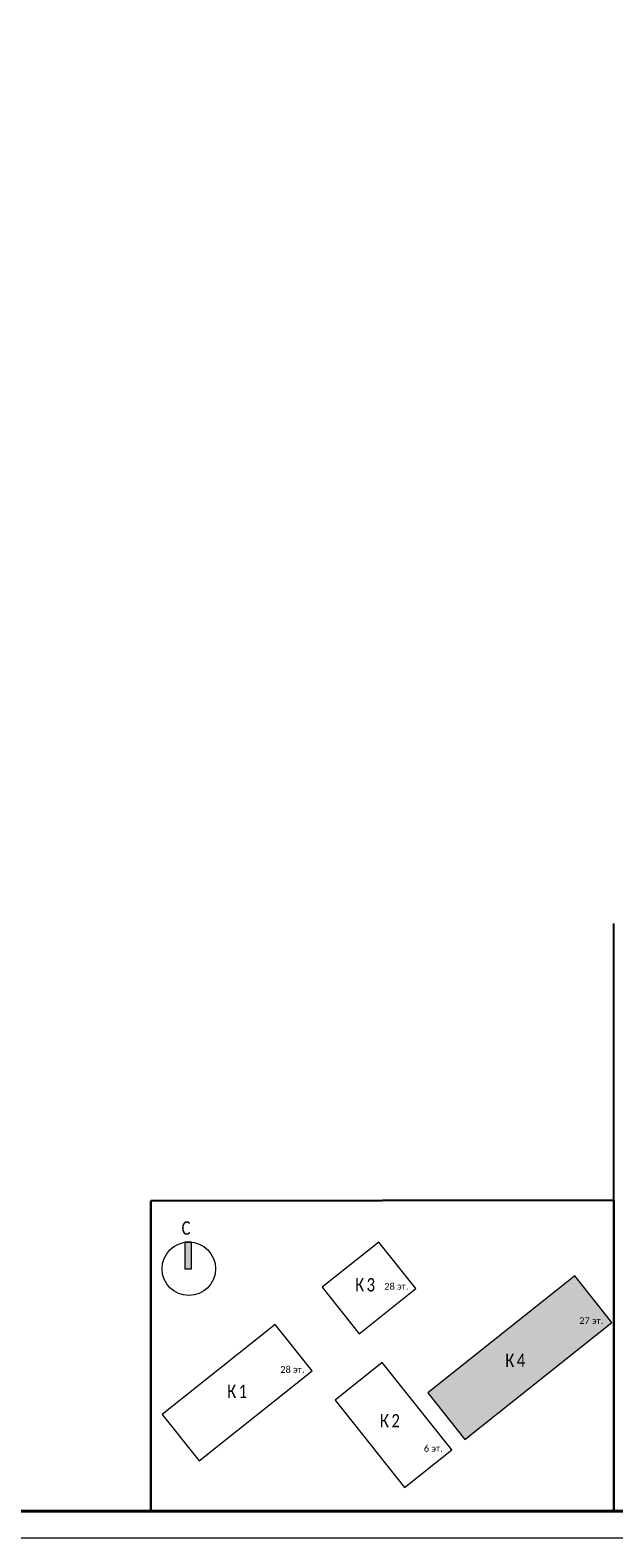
# Model space of a CAD drawing. Header units: millimetres. Extents: x -816133 to 919604, y 87941 to 147341.
# Tile 250 of 256: x 163146 to 174067, y 87941 to 116165. Entities that reach past the tile are written whole.
import ezdxf

# ---------------------------------------------------------------- set-up
doc = ezdxf.new("R2010")
doc.units = ezdxf.units.MM
doc.layers.get('Defpoints').update_dxf_attribs({"color": 252})
doc.layers.add('Типовые аннотации', color=252, linetype='Continuous', lineweight=5)
doc.layers.add('формат', color=250, linetype='Continuous')
doc.styles.add('Arial', font='arial.ttf', dxfattribs={"width": 0.9, "height": 699.9999999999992})
doc.styles.add('Calibri Light_10', font='calibril.ttf', dxfattribs={"height": 1})
doc.styles.add('Calibri Light_9', font='isocpeur.ttf', dxfattribs={"width": 0.8, "height": 2})

# ---------------------------------------------------------------- blocks, each defined once
blk = doc.blocks.new('*U1162')
at = {"color": 0, "lineweight": 0}
blk.add_lwpolyline([(-841, 3.464264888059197e-14), (6.661338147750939e-14, 6.661338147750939e-14), (-1.377945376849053e-14, 594.0000000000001), (-841.0000000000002, 594.0000000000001)], close=True, dxfattribs=at)
at = {"lineweight": 40}
blk.add_lwpolyline([(-821, 5.000000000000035), (-4.999999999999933, 5.000000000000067), (-5.000000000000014, 589.0000000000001), (-821.0000000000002, 589.0000000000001)], close=True, dxfattribs=at)
at = {"style": 'Arial', "width": 0.9, "flags": 8}
blk.add_attdef('FORMAT', (-36.87188609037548, 1.257088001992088), '', height=2.8, dxfattribs=at)
blk = doc.blocks.new('0_AS_SLK8_BUG_2000 - 0_AS_SLK8_BUG_2000-4294039-Надземная часть_ Корпус 4_ План 1 этажа на отм__0_050_ 0_000_0-0_090_-0_300_-0_450')
at = {"layer": 'Типовые аннотации'}
blk.add_hatch(color=256, dxfattribs=at).paths.add_polyline_path([(-64.89341031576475, 34.73339586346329), (-65.89341031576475, 34.73339586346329), (-65.89341031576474, 38.73339586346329), (-64.89341031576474, 38.73339586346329)])
at = {"layer": 'Типовые аннотации', "true_color": 0xc0c0c0}
blk.add_hatch(color=9, dxfattribs=at).paths.add_polyline_path([(-29.50047435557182, 16.15685182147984), (-7.517170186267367, 33.65954697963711), (-1.973611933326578, 26.69686345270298), (-23.95691610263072, 9.194168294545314)])
at = {"layer": 'Типовые аннотации'}
for p, q in [((-64.89341031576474, 38.73339586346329), (-65.89341031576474, 38.73339586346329)), ((-65.89341031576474, 38.73339586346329), (-65.89341031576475, 34.73339586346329)), ((-64.89341031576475, 34.73339586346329), (-64.89341031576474, 38.73339586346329)), ((-65.89341031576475, 34.73339586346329), (-64.89341031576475, 34.73339586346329)), ((-7.517170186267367, 33.65954697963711), (-29.50047435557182, 16.15685182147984)), ((-1.973611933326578, 26.69686345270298), (-7.517170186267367, 33.65954697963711)), ((-23.95691610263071, 9.194168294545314), (-1.973611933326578, 26.69686345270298)), ((-29.50047435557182, 16.15685182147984), (-23.95691610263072, 9.194168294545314))]:
    blk.add_line(p, q, dxfattribs=at)
at = {"layer": 'Типовые аннотации', "color": 8, "true_color": 0x808080}
for p, q in [((-36.8660808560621, 38.73339586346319), (-45.35429616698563, 31.97523776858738)), ((-31.32252260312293, 31.77071233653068), (-36.8660808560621, 38.73339586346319)), ((-45.35429616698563, 31.97523776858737), (-39.81073791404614, 25.012554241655)), ((-39.81073791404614, 25.012554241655), (-31.32252260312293, 31.77071233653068)), ((-7.517170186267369, 33.65954697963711), (-29.50047435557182, 16.15685182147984)), ((-1.973611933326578, 26.69686345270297), (-7.517170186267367, 33.65954697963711)), ((-52.35609507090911, 26.40053658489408), (-69.29341031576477, 12.91536332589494)), ((-46.8125368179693, 19.4378530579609), (-52.35609507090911, 26.40053658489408)), ((-23.95691610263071, 9.194168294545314), (-1.973611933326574, 26.69686345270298)), ((-36.33025549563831, 20.72135777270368), (-43.4102876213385, 15.08436876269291)), ((-25.91272608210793, 7.636989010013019), (-36.33025549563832, 20.72135777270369)), ((-63.7498520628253, 5.952679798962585), (-46.8125368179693, 19.4378530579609)), ((-29.50047435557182, 16.15685182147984), (-23.95691610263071, 9.194168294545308)), ((-43.4102876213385, 15.08436876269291), (-32.99275820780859, 2.000000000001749)), ((-69.29341031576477, 12.91536332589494), (-63.7498520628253, 5.952679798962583)), ((-32.9927582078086, 2.000000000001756), (-25.91272608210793, 7.63698901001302))]:
    blk.add_line(p, q, dxfattribs=at)
at = {"layer": 'Типовые аннотации'}
blk.add_circle((-65.29341031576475, 34.73339586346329), 3.999999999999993, dxfattribs=at)
at = {"layer": 'Типовые аннотации', "attachment_point": 1}
for s, insert, char_height, width, style in [('\\fCalibri Light|b0|i0|c204|p34|;C', (-66.37824129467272, 41.84007573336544), 2, 2.0843875, 'Calibri Light_9'), ('27 ', (-6.864468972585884, 27.4772806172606), 1, 2.32489375, 'Calibri Light_10'), ('эт', (-4.946239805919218, 27.4772806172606), 1, 1.603375, 'Calibri Light_10'), ('\\fCalibri Light|b0|i0|c204|p34|;.', (-3.623323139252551, 27.4772806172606), 1, 0.4810124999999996, 'Calibri Light_10'), ('\\fCalibri Light|b0|i0|c204|p34|;К', (-17.92569001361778, 22.00657472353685), 2, 2.0843875, 'Calibri Light_9'), ('\\fCalibri Light|b0|i0|c204|p34|;4', (-16.20589834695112, 22.00657472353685), 2, 1.92405, 'Calibri Light_9')]:
    blk.add_mtext(s, dxfattribs=dict(at, insert=insert, char_height=char_height, width=width, style=style))
at = {"layer": 'Типовые аннотации', "color": 8, "true_color": 0x808080, "attachment_point": 1}
for s, insert, char_height, width, style in [('\\fCalibri Light|b0|i0|c204|p34|;К', (-40.39984909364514, 33.33828071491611), 2, 2.0843875, 'Calibri Light_9'), ('\\fCalibri Light|b0|i0|c204|p34|;3', (-38.68005742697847, 33.33828071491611), 2, 1.92405, 'Calibri Light_9'), ('28 ', (-36.04619677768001, 32.60764187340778), 1, 2.32489375, 'Calibri Light_10'), ('эт', (-34.12796761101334, 32.60764187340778), 1, 1.603375, 'Calibri Light_10'), ('\\fCalibri Light|b0|i0|c204|p34|;.', (-32.80505094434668, 32.60764187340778), 1, 0.4810124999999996, 'Calibri Light_10'), ('27 ', (-6.864468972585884, 27.4772806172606), 1, 2.32489375, 'Calibri Light_10'), ('эт', (-4.946239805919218, 27.4772806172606), 1, 1.603375, 'Calibri Light_10'), ('\\fCalibri Light|b0|i0|c204|p34|;.', (-3.623323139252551, 27.4772806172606), 1, 0.4810124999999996, 'Calibri Light_10'), ('\\fCalibri Light|b0|i0|c204|p34|;К', (-17.92569001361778, 22.00657472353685), 2, 2.0843875, 'Calibri Light_9'), ('\\fCalibri Light|b0|i0|c204|p34|;4', (-16.20589834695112, 22.00657472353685), 2, 1.92405, 'Calibri Light_9'), ('28 ', (-51.60674181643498, 20.15287817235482), 1, 2.32489375, 'Calibri Light_10'), ('эт', (-49.68851264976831, 20.15287817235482), 1, 1.603375, 'Calibri Light_10'), ('\\fCalibri Light|b0|i0|c204|p34|;.', (-48.36559598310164, 20.15287817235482), 1, 0.4810124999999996, 'Calibri Light_10'), ('\\fCalibri Light|b0|i0|c204|p34|;К', (-59.55569245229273, 17.38921328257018), 2, 2.0843875, 'Calibri Light_9'), ('\\fCalibri Light|b0|i0|c204|p34|;1', (-57.83590078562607, 17.38921328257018), 2, 1.92405, 'Calibri Light_9'), ('\\fCalibri Light|b0|i0|c204|p34|;К', (-36.69054182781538, 12.9809562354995), 2, 2.0843875, 'Calibri Light_9'), ('\\fCalibri Light|b0|i0|c204|p34|;2', (-34.97075016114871, 12.9809562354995), 2, 1.92405, 'Calibri Light_9'), ('6 ', (-30.11289359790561, 8.335616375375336), 1, 1.36286875, 'Calibri Light_10'), ('эт', (-28.98841443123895, 8.335616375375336), 1, 1.603375, 'Calibri Light_10'), ('\\fCalibri Light|b0|i0|c204|p34|;.', (-27.66549776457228, 8.335616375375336), 1, 0.4810125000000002, 'Calibri Light_10')]:
    blk.add_mtext(s, dxfattribs=dict(at, insert=insert, char_height=char_height, width=width, style=style))

msp = doc.modelspace()

# ---------------------------------------------------------------- linework, layer by layer
at = {"layer": 'Defpoints'}
msp.add_line((174066.5335137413, 93941.01673469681), (174066.5335137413, 99441.01673469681), dxfattribs=at)
at = {"layer": 'Defpoints', "color": 3, "lineweight": 30}
msp.add_lwpolyline([(165403.5335845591, 94252.01668656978), (174066.5335845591, 94263.01668656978), (174066.5335845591, 88441.01668656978), (165403.5335845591, 88430.01668656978)], close=True, dxfattribs=at)

# ---------------------------------------------------------------- block references
at = {"layer": 'Типовые аннотации', "xscale": 125, "yscale": 125, "zscale": 125}
msp.add_blockref('0_AS_SLK8_BUG_2000 - 0_AS_SLK8_BUG_2000-4294039-Надземная часть_ Корпус 4_ План 1 этажа на отм__0_050_ 0_000_0-0_090_-0_300_-0_450', (174276.013550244, 88635.59268989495), dxfattribs=at)
at = {"layer": 'формат', "xscale": 100, "yscale": 100, "zscale": 100}
msp.add_blockref('*U1162', (193066.5335845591, 87941.01668656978), dxfattribs=at)

doc.saveas('drawing.dxf')
